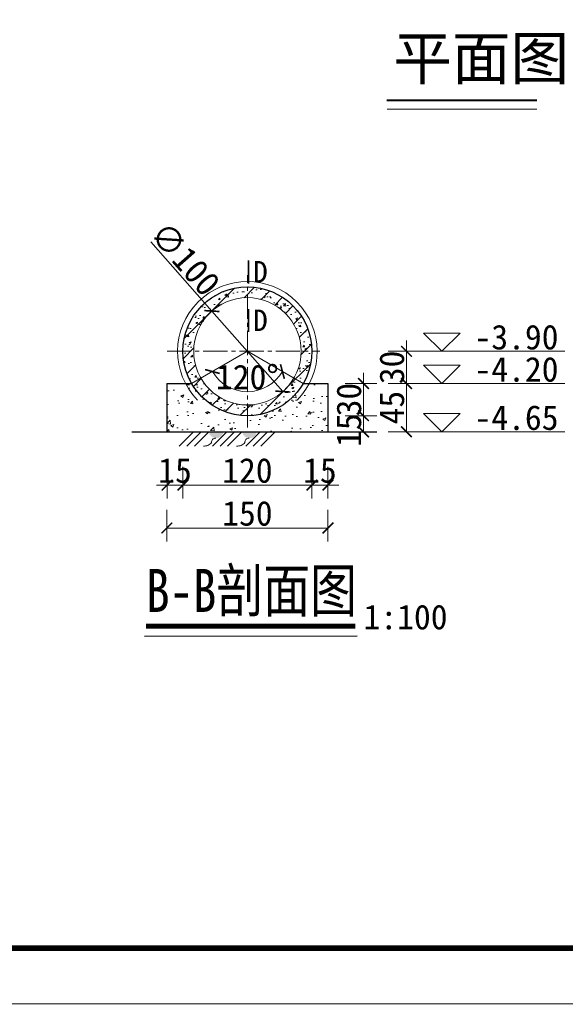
# Model space of a CAD drawing. Extents: x 36231 to 595326, y 3059 to 3871788.
# Tile 100 of 143: x 586835 to 586886, y 3865728 to 3865820. Entities that reach past the tile are written whole.
import ezdxf

# ---------------------------------------------------------------- set-up
doc = ezdxf.new("R2010")
doc.units = 0
doc.header["$PDMODE"] = 32
doc.header["$PDSIZE"] = 0.2
doc.linetypes.add('CENTER2', pattern=[1.125, 0.75, -0.125, 0.125, -0.125])
doc.layers.get('0').update_dxf_attribs({"linetype": 'CONTINUOUS'})
doc.layers.get('Defpoints').update_dxf_attribs({"linetype": 'CONTINUOUS'})
for name, color, linetype, lineweight in [('0.09标注线', 3, 'CONTINUOUS', 9), ('0.13填充', 8, 'CONTINUOUS', 9), ('0.13文字', 3, 'CONTINUOUS', 13), ('0.30粗蓝', 4, 'CONTINUOUS', 30), ('中心线', 1, 'CENTER2', 20), ('图框１', 5, 'CONTINUOUS', 60), ('文字', 7, 'CONTINUOUS', 15), ('文字层', 7, 'CONTINUOUS', 15), ('粗线', 7, 'CONTINUOUS', 35), ('细实线', 3, 'CONTINUOUS', 20)]:
    doc.layers.add(name, color=color, linetype=linetype, lineweight=lineweight)
doc.styles.add('-仿宋_GB2312', font='仿宋_GB2312_0.ttf')
doc.styles.get("Standard").update_dxf_attribs({"font": 'rs.shx', "bigfont": 'hztxt.shx'})
doc.dimstyles.get("Standard").update_dxf_attribs({"dimtxt": 0.18, "dimasz": 0.18, "dimexe": 0.18, "dimexo": 0.0625, "dimgap": 0.09, "dimtad": 0, "dimtih": 1, "dimtoh": 1, "dimdec": 0, "dimlfac": 2, "dimzin": 0, "dimdsep": 46, "dimtxsty": 'Standard', "dimcen": 0.09, "dimadec": 0, "dimazin": 0, "dimtfac": 1, "dimtdec": 0, "dimtofl": 0, "dimtmove": 0, "dimatfit": 3, "dimfxl": 1, "dimtolj": 1, "dimtzin": 0, "dimarcsym": 0})
doc.dimstyles.new('zzzz STANDARD', dxfattribs={"dimtxt": 2.3, "dimasz": 1, "dimexe": 1.25, "dimexo": 1.5, "dimgap": 0.2, "dimtad": 1, "dimdec": 0, "dimlfac": 10, "dimzin": 0, "dimdsep": 46, "dimtxsty": '-仿宋_GB2312', "dimblk": 'ARCHTICK', "dimcen": 0.09, "dimadec": 0, "dimazin": 0, "dimtfac": 1, "dimtdec": 0, "dimtix": 1, "dimtmove": 2, "dimatfit": 3, "dimfxl": 1.7, "dimfxlon": 1, "dimtolj": 1, "dimtzin": 0, "dimlwd": 9, "dimlwe": 9, "dimarcsym": 0})

# ---------------------------------------------------------------- blocks, each defined once
blk = doc.blocks.new('_ARCHTICK')
at = {"color": 0, "linetype": 'ByBlock', "const_width": 0.15}
blk.add_lwpolyline([(-0.5, -0.5), (0.5, 0.5)], dxfattribs=at)
blk = doc.blocks.new('*D1120')
at = {"color": 0, "linetype": 'Continuous', "lineweight": 9}
for p in [(586847.2499127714, 3865799.291525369), (586859.5381607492, 3865785.335477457)]:
    blk.add_line(p, (586852.9297830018, 3865792.840765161), dxfattribs=at)
at = {"layer": 'Defpoints', "color": 0, "linetype": 'Continuous', "lineweight": 13}
for p in [(586852.9297830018, 3865792.840765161), (586859.5381607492, 3865785.335477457)]:
    blk.add_point(p, dxfattribs=at)
at = {"color": 0, "linetype": 'Continuous', "lineweight": 9}
for p, rotation in [((586852.9297830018, 3865792.840765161), 311.363797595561), ((586859.5381607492, 3865785.335477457), 131.363797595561)]:
    blk.add_blockref('_ARCHTICK', p, dxfattribs=dict(at, rotation=rotation))
at = {"color": 0, "linetype": 'Continuous', "lineweight": 13, "insert": (586850.4422239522, 3865797.708805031), "char_height": 2.3, "attachment_point": 5, "rotation": 311.36379759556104, "style": '-仿宋_GB2312'}
blk.add_mtext('\\A1;∅100', dxfattribs=at)
blk = doc.blocks.new('*D1121')
at = {"color": 0, "linetype": 'Continuous', "lineweight": 9}
blk.add_arc((586856.2339718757, 3865789.088121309), 3.764965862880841, 210.0000000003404, 330.0000000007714, dxfattribs=at)
at = {"layer": 'Defpoints', "color": 0, "linetype": 'Continuous', "lineweight": 13}
for p in [(586856.2339718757, 3865789.088121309), (586856.2339718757, 3865789.088121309), (586851.037819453, 3865786.088121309), (586861.4301242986, 3865786.088121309), (586857.5216660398, 3865785.550210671)]:
    blk.add_point(p, dxfattribs=at)
at = {"color": 0, "linetype": 'Continuous', "lineweight": 9}
for p, rotation in [((586852.9734157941, 3865787.205638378), 120.0000000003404), ((586859.4945279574, 3865787.205638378), 60.00000000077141)]:
    blk.add_blockref('_ARCHTICK', p, dxfattribs=dict(at, rotation=rotation))
at = {"color": 0, "linetype": 'Continuous', "lineweight": 13, "insert": (586856.2339718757, 3865786.673155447), "char_height": 2.3, "attachment_point": 5, "style": '-仿宋_GB2312'}
blk.add_mtext('\\A1;120°', dxfattribs=at)
blk = doc.blocks.new('*D1122')
at = {"color": 0, "lineweight": 9}
for p, q in [((586862.2339718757, 3865778.322815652), (586862.2339718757, 3865775.372815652)), ((586863.7339718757, 3865778.322815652), (586863.7339718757, 3865775.372815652)), ((586862.2339718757, 3865776.622815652), (586861.2339718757, 3865776.622815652)), ((586862.2339718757, 3865776.622815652), (586863.7339718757, 3865776.622815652)), ((586863.7339718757, 3865776.622815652), (586864.7339718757, 3865776.622815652))]:
    blk.add_line(p, q, dxfattribs=at)
at = {"layer": 'Defpoints', "color": 0, "lineweight": 13}
for p in [(586862.2339718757, 3865789.088121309), (586863.7339718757, 3865786.088121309), (586863.7339718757, 3865776.622815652)]:
    blk.add_point(p, dxfattribs=at)
at = {"color": 0, "lineweight": 9}
blk.add_blockref('_ARCHTICK', (586862.2339718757, 3865776.622815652), dxfattribs=at)
at = {"color": 0, "lineweight": 9, "rotation": 180}
blk.add_blockref('_ARCHTICK', (586863.7339718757, 3865776.622815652), dxfattribs=at)
at = {"color": 0, "lineweight": 13, "insert": (586862.9839718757, 3865777.972815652), "char_height": 2.3, "attachment_point": 5, "style": '-仿宋_GB2312'}
blk.add_mtext('\\A1;15', dxfattribs=at)
blk = doc.blocks.new('*D1123')
at = {"color": 0, "lineweight": 9}
for p, q in [((586850.2339718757, 3865778.322815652), (586850.2339718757, 3865775.372815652)), ((586862.2339718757, 3865778.322815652), (586862.2339718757, 3865775.372815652)), ((586862.2339718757, 3865776.622815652), (586850.2339718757, 3865776.622815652))]:
    blk.add_line(p, q, dxfattribs=at)
at = {"layer": 'Defpoints', "color": 0, "lineweight": 13}
for p in [(586850.2339718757, 3865789.088121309), (586862.2339718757, 3865789.088121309), (586850.2339718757, 3865776.622815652)]:
    blk.add_point(p, dxfattribs=at)
at = {"color": 0, "lineweight": 9, "rotation": 180}
blk.add_blockref('_ARCHTICK', (586850.2339718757, 3865776.622815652), dxfattribs=at)
at = {"color": 0, "lineweight": 9}
blk.add_blockref('_ARCHTICK', (586862.2339718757, 3865776.622815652), dxfattribs=at)
at = {"color": 0, "lineweight": 13, "insert": (586856.2339718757, 3865777.972815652), "char_height": 2.3, "attachment_point": 5, "style": '-仿宋_GB2312'}
blk.add_mtext('\\A1;120', dxfattribs=at)
blk = doc.blocks.new('*D1124')
at = {"color": 0, "lineweight": 9}
for p, q in [((586848.7551998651, 3865778.322815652), (586848.7551998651, 3865775.372815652)), ((586850.2339718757, 3865778.322815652), (586850.2339718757, 3865775.372815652)), ((586848.7551998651, 3865776.622815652), (586847.7551998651, 3865776.622815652)), ((586850.2339718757, 3865776.622815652), (586848.7551998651, 3865776.622815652)), ((586850.2339718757, 3865776.622815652), (586851.2339718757, 3865776.622815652))]:
    blk.add_line(p, q, dxfattribs=at)
at = {"layer": 'Defpoints', "color": 0, "lineweight": 13}
for p in [(586848.7551998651, 3865789.088121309), (586850.2339718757, 3865789.088121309), (586848.7551998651, 3865776.622815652)]:
    blk.add_point(p, dxfattribs=at)
at = {"color": 0, "lineweight": 9}
blk.add_blockref('_ARCHTICK', (586848.7551998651, 3865776.622815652), dxfattribs=at)
at = {"color": 0, "lineweight": 9, "rotation": 180}
blk.add_blockref('_ARCHTICK', (586850.2339718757, 3865776.622815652), dxfattribs=at)
at = {"color": 0, "lineweight": 13, "insert": (586849.4945858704, 3865777.972815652), "char_height": 2.3, "attachment_point": 5, "style": '-仿宋_GB2312'}
blk.add_mtext('\\A1;15', dxfattribs=at)
blk = doc.blocks.new('*D1126')
at = {"color": 0, "lineweight": 9}
for p, q in [((586867.0442228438, 3865786.088121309), (586867.0442228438, 3865787.088121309)), ((586865.3442228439, 3865786.088121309), (586868.2942228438, 3865786.088121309)), ((586867.0442228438, 3865783.088121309), (586867.0442228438, 3865786.088121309)), ((586865.3442228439, 3865783.088121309), (586868.2942228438, 3865783.088121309)), ((586867.0442228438, 3865783.088121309), (586867.0442228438, 3865782.088121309))]:
    blk.add_line(p, q, dxfattribs=at)
at = {"layer": 'Defpoints', "color": 0, "lineweight": 13}
for p in [(586861.4301242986, 3865786.088121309), (586867.0442228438, 3865786.088121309), (586856.2339718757, 3865783.088121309)]:
    blk.add_point(p, dxfattribs=at)
at = {"color": 0, "lineweight": 9}
for p, rotation in [((586867.0442228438, 3865786.088121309), 270), ((586867.0442228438, 3865783.088121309), 90)]:
    blk.add_blockref('_ARCHTICK', p, dxfattribs=dict(at, rotation=rotation))
at = {"color": 0, "lineweight": 13, "insert": (586865.6942228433, 3865784.588121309), "char_height": 2.3, "attachment_point": 5, "rotation": 90, "style": '-仿宋_GB2312'}
blk.add_mtext('\\A1;30', dxfattribs=at)
blk = doc.blocks.new('*D1076')
at = {"color": 0, "lineweight": 9}
for p, q in [((586869.3442228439, 3865786.088121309), (586872.2942228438, 3865786.088121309)), ((586871.0442228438, 3865786.088121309), (586871.0442228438, 3865781.588121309)), ((586869.3442228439, 3865781.588121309), (586872.2942228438, 3865781.588121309))]:
    blk.add_line(p, q, dxfattribs=at)
at = {"layer": 'Defpoints', "color": 0, "lineweight": 13}
for p in [(586864.8962417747, 3865786.088121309), (586864.8962417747, 3865781.588121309), (586871.0442228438, 3865781.588121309)]:
    blk.add_point(p, dxfattribs=at)
at = {"color": 0, "lineweight": 9}
for p, rotation in [((586871.0442228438, 3865786.088121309), 90), ((586871.0442228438, 3865781.588121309), 270)]:
    blk.add_blockref('_ARCHTICK', p, dxfattribs=dict(at, rotation=rotation))
at = {"color": 0, "lineweight": 13, "insert": (586869.6942228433, 3865783.838121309), "char_height": 2.3, "attachment_point": 5, "rotation": 90, "style": '-仿宋_GB2312'}
blk.add_mtext('\\A1;45', dxfattribs=at)
blk = doc.blocks.new('*D1127')
at = {"color": 0, "lineweight": 9}
for p, q in [((586871.0442228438, 3865789.088121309), (586871.0442228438, 3865790.088121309)), ((586869.3442228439, 3865789.088121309), (586872.2942228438, 3865789.088121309)), ((586871.0442228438, 3865786.088121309), (586871.0442228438, 3865789.088121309)), ((586869.3442228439, 3865786.088121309), (586872.2942228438, 3865786.088121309)), ((586871.0442228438, 3865786.088121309), (586871.0442228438, 3865785.088121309))]:
    blk.add_line(p, q, dxfattribs=at)
at = {"layer": 'Defpoints', "color": 0, "lineweight": 13}
for p in [(586860.5925666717, 3865789.088121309), (586871.0442228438, 3865789.088121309), (586861.9921403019, 3865786.088121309)]:
    blk.add_point(p, dxfattribs=at)
at = {"color": 0, "lineweight": 9}
for p, rotation in [((586871.0442228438, 3865789.088121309), 270), ((586871.0442228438, 3865786.088121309), 90)]:
    blk.add_blockref('_ARCHTICK', p, dxfattribs=dict(at, rotation=rotation))
at = {"color": 0, "lineweight": 13, "insert": (586869.6942228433, 3865787.588121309), "char_height": 2.3, "attachment_point": 5, "rotation": 90, "style": '-仿宋_GB2312'}
blk.add_mtext('\\A1;30', dxfattribs=at)
blk = doc.blocks.new('eesz')
at = {"layer": '图框１', "color": 7, "const_width": 0.46666665}
blk.add_lwpolyline([(25244.47424427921, -497.5989567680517), (25244.47424427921, -1980.561866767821), (27344.47416927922, -1980.561866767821), (27344.47416927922, -497.5989567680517)], close=True, dxfattribs=at)
blk.add_lwpolyline([(25244.47424427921, -497.5989567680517), (25244.47424427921, -1980.561866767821), (27344.47416927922, -1980.561866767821), (27344.47416927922, -497.5989567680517)], close=True, dxfattribs=at)
at = {"layer": '图框１', "color": 5, "const_width": 0.46666665}
blk.add_lwpolyline([(25244.47424427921, -497.5989567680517), (25244.47424427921, -1980.561866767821), (27344.47416927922, -1980.561866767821), (27344.47416927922, -497.5989567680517)], close=True, dxfattribs=at)
at = {"layer": '图框１', "color": 7}
blk.add_lwpolyline([(25322.25201927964, -518.3396967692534, 3.111110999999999, 3.111110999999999, 0), (27318.54824427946, -518.3396967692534, 2.592592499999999, 2.592592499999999, 0), (27318.54824427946, -1954.635941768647, 2.592592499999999, 2.592592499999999, 0), (25322.25201927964, -1954.635941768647, 2.592592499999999, 2.592592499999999, 0)], format="xyseb", close=True, dxfattribs=at)
blk.add_lwpolyline([(25322.25201927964, -518.3396967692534, 3.111110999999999, 3.111110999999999, 0), (27318.54824427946, -518.3396967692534, 2.592592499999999, 2.592592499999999, 0), (27318.54824427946, -1954.635941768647, 2.592592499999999, 2.592592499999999, 0), (25322.25201927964, -1954.635941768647, 2.592592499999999, 2.592592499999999, 0)], format="xyseb", close=True, dxfattribs=at)
at = {"layer": '图框１', "color": 5}
blk.add_lwpolyline([(25322.25201927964, -518.3396967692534, 3.111110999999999, 3.111110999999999, 0), (27318.54824427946, -518.3396967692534, 2.592592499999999, 2.592592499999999, 0), (27318.54824427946, -1954.635941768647, 2.592592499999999, 2.592592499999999, 0), (25322.25201927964, -1954.635941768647, 2.592592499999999, 2.592592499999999, 0)], format="xyseb", close=True, dxfattribs=at)

msp = doc.modelspace()

# ---------------------------------------------------------------- hatches: boundary and pattern name
at = {"layer": '0.13填充'}
h = msp.add_hatch(dxfattribs=at)
h.set_pattern_fill('钢筋混凝土', color=8, scale=0.25, style=0, pattern_type=2)
h.set_pattern_definition([(45, (586850.2339718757, 3865783.088121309), (-0.8838834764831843, 0.8838834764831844), []), (49.99999999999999, (586850.2339718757, 3865783.088121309), (1.793150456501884, -0.1568803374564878), [0.1875, -2.0625]), (355, (586850.2339718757, 3865783.088121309), (-0.3468783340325, 1.88048033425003), [0.15, -1.65]), (100.4514, (586850.3834010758, 3865783.075047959), (1.446273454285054, 1.723598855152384), [0.1593504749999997, -1.752855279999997]), (46.18420000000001, (586850.2339718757, 3865783.588121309), (2.668102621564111, -0.4137975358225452), [0.28125, -3.09375]), (96.6356, (586850.4563137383, 3865783.553638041), (2.336656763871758, 2.435294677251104), [0.23902572, -2.6292825]), (351.1842, (586850.2339718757, 3865783.588121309), (2.336654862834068, 2.435296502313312), [0.225, -2.475]), (21, (586850.4839718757, 3865783.463121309), (1.492267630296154, -1.006547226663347), [0.1875, -2.0625]), (326.0000000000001, (586850.4839718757, 3865783.463121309), (0.6082883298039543, 1.812875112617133), [0.15, -1.65]), (71.4514, (586850.6083274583, 3865783.379242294), (2.100556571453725, 0.806326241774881), [0.159350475, -1.75285528]), (37.50000000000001, (586850.2339718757, 3865783.088121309), (0.03039963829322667, 0.8322346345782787), [0.0125, -1.63, 0.0125, -1.675, 0.0125, -1.65625]), (7.499999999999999, (586850.2339718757, 3865783.088121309), (0.6576738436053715, 0.9860292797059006), [0.0125, -0.955, 0.0125, -1.5925, 0.0125, -0.63125]), (327.5, (586849.6764718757, 3865783.088121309), (1.334556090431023, -0.0563871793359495), [0.0125, -0.625, 0.0125, -1.95, 0.0125, -2.5875]), (317.5, (586849.4264718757, 3865783.088121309), (1.457965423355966, 0.2502624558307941), [0.0125, -0.8125, 0.0125, -1.295, 0.0125, -1.8375])])
h.paths.add_polyline_path([(586861.4301242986, 3865786.088121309), (586860.5640988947, 3865786.588121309, -0.2679491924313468), (586856.2339718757, 3865784.088121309), (586856.2339718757, 3865783.088121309, 0.2679491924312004)])
h.paths.add_polyline_path([(586851.9038448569, 3865786.588121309), (586851.037819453, 3865786.088121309, 0.2679491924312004), (586856.2339718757, 3865783.088121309), (586856.2339718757, 3865784.088121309, -0.2679491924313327)])
h.paths.add_polyline_path([(586851.2339718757, 3865789.088121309), (586850.2339718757, 3865789.088121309, 0.1316524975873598), (586851.037819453, 3865786.088121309), (586851.9038448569, 3865786.588121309, -0.1316524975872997)])
h.paths.add_polyline_path([(586856.2339718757, 3865794.088121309), (586856.2339718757, 3865795.088121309, 0.4142135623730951), (586850.2339718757, 3865789.088121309), (586851.2339718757, 3865789.088121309, -0.4142135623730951)])
h.paths.add_polyline_path([(586861.2339718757, 3865789.088121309), (586862.2339718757, 3865789.088121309, 0.4142135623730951), (586856.2339718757, 3865795.088121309), (586856.2339718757, 3865794.088121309, -0.4142135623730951)])
h.paths.add_polyline_path([(586860.5640988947, 3865786.588121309), (586861.4301242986, 3865786.088121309, 0.1316524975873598), (586862.2339718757, 3865789.088121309), (586861.2339718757, 3865789.088121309, -0.1316524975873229)])
at = {"layer": '0.13填充', "lineweight": 5}
h = msp.add_hatch(dxfattribs=at)
h.set_pattern_fill('AR-CONC', color=8, scale=0.015, style=0)
h.set_pattern_definition([(49.99999999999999, (586848.7339718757, 3865781.588121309), (2.73277003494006, -0.2390862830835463), [0.28575, -3.14325]), (355, (586848.7339718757, 3865781.588121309), (-0.5286423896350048, 2.865849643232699), [0.2286, -2.5146]), (100.451, (586848.9617018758, 3865781.568197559), (2.204137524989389, 2.626750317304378), [0.24285, -2.67135]), (46.18420000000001, (586848.7339718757, 3865782.350121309), (4.066185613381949, -0.6306349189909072), [0.428625, -4.714874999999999]), (96.6356, (586849.0728203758, 3865782.297568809), (3.561063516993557, 3.711383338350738), [0.364275, -4.007025]), (351.1840000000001, (586848.7339718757, 3865782.350121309), (3.561069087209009, 3.711376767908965), [0.3429, -3.7719]), (21, (586849.1149718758, 3865782.159621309), (2.274223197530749, -1.533982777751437), [0.28575, -3.14325]), (326.0000000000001, (586849.1149718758, 3865782.159621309), (0.927030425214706, 2.762819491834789), [0.2286, -2.5146]), (71.4514, (586849.3044893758, 3865782.031789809), (3.201247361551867, 1.228842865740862), [0.24285, -2.67135]), (37.50000000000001, (586848.7339718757, 3865781.588121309), (0.04632904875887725, 1.268325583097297), [0, -2.48412, 0, -2.5527, 0, -2.524125]), (7.499999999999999, (586848.7339718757, 3865781.588121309), (1.002294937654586, 1.502708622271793), [0, -1.45542, 0, -2.42697, 0, -0.962025]), (327.5, (586847.8843418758, 3865781.588121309), (2.033858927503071, -0.08593115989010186), [0, -0.9525, 0, -2.9718, 0, -3.94335]), (317.5, (586847.5033418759, 3865781.588121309), (2.221937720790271, 0.3813973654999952), [0, -1.23825, 0, -1.97358, 0, -2.80035])])
h.paths.add_polyline_path([(586863.7339718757, 3865781.588121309), (586863.7339718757, 3865786.088121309), (586861.4301242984, 3865786.088121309, -0.5773502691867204), (586851.037819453, 3865786.088121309), (586848.7339718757, 3865786.088121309), (586848.7339718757, 3865781.588121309)])
at = {"layer": '0.13填充'}
h = msp.add_hatch(color=7, dxfattribs=at)
edge = h.paths.add_edge_path()
edge.add_ellipse((586853.3278453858, 3865781.726006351), major_axis=(0, -0.7306824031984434), ratio=0.9642642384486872, start_angle=280.8772955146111, end_angle=439.1227044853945)
edge.add_line((586854.0197576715, 3865781.588121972), (586852.6359331, 3865781.588121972))
h = msp.add_hatch(color=7, dxfattribs=at)
edge = h.paths.add_edge_path()
edge.add_ellipse((586856.4269808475, 3865781.726006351), major_axis=(0, -0.7306824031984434), ratio=0.9642642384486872, start_angle=280.8772955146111, end_angle=439.1227044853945)
edge.add_line((586857.1188931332, 3865781.588121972), (586855.7350685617, 3865781.588121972))

# ---------------------------------------------------------------- linework, layer by layer
at = {"color": 7}
msp.add_line((586846.6634503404, 3865762.556878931), (586866.4568834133, 3865762.564411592), dxfattribs=at)
at = {"color": 7, "const_width": 0.4608}
msp.add_lwpolyline([(586846.8050570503, 3865763.475971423), (586866.2748053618, 3865763.475971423)], dxfattribs=at)
at = {"layer": '0.09标注线', "color": 3, "lineweight": 13}
for p, q in [((586885.7905301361, 3865789.088121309), (586872.2942228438, 3865789.088121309)), ((586885.7905301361, 3865786.088121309), (586872.2942228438, 3865786.088121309)), ((586885.7905301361, 3865781.588121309), (586872.2942228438, 3865781.588121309))]:
    msp.add_line(p, q, dxfattribs=at)
at = {"layer": '0.09标注线', "color": 3, "linetype": 'Continuous', "lineweight": 13}
for points in [[(586874.3412348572, 3865789.088121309), (586872.6412348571, 3865790.788121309), (586876.0412348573, 3865790.788121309)], [(586874.3412348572, 3865786.088121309), (586872.6412348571, 3865787.788121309), (586876.0412348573, 3865787.788121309)], [(586874.3412348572, 3865781.588121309), (586872.6412348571, 3865783.288121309), (586876.0412348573, 3865783.288121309)]]:
    msp.add_lwpolyline(points, close=True, dxfattribs=at)
at = {"layer": '0.13填充', "color": 7, "lineweight": 40, "ltscale": 0.005}
msp.add_line((586869.2083368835, 3865812.485742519), (586883.1929622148, 3865812.485742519), dxfattribs=at)
at = {"layer": '0.13填充', "color": 7, "ltscale": 0.005}
msp.add_line((586869.260832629, 3865811.648985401), (586883.1929622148, 3865811.6489854), dxfattribs=at)
at = {"layer": '0.13填充', "color": 0, "lineweight": 9}
for q in [(586851.037819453, 3865786.088121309), (586861.4301242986, 3865786.088121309)]:
    msp.add_line((586856.2339718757, 3865789.088121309), q, dxfattribs=at)
msp.add_circle((586856.2339718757, 3865789.088121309), 5, dxfattribs=at)
msp.add_arc((586856.2339718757, 3865789.088121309), 6.5, 315.4563032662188, 224.5436967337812, dxfattribs=at)
at = {"layer": '0.30粗蓝', "color": 7, "ltscale": 80}
for p, q in [((586848.7339718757, 3865786.088121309), (586851.037819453, 3865786.088121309)), ((586848.7339718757, 3865786.088121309), (586848.7339718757, 3865781.588121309)), ((586861.4301242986, 3865786.088121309), (586863.7339718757, 3865786.088121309)), ((586863.7339718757, 3865786.088121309), (586863.7339718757, 3865781.588121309)), ((586845.4786845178, 3865781.588121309), (586868.2942228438, 3865781.588121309))]:
    msp.add_line(p, q, dxfattribs=at)
msp.add_circle((586856.2339718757, 3865789.088121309), 6, dxfattribs=at)
at = {"layer": '中心线', "color": 1, "lineweight": 15, "ltscale": 3}
for p, q in [((586856.2339718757, 3865781.983204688), (586856.2339718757, 3865796.19303793)), ((586848.7551998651, 3865789.088121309), (586862.9650331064, 3865789.088121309))]:
    msp.add_line(p, q, dxfattribs=at)
at = {"layer": '粗线', "color": 7}
for p, q in [((586856.3433294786, 3865797.545172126), (586856.3433294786, 3865795.421423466)), ((586856.3433294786, 3865793.022485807), (586856.3433294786, 3865790.898737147))]:
    msp.add_line(p, q, dxfattribs=at)
at = {"layer": '细实线', "color": 7, "ltscale": 5}
for p, q in [((586851.2156336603, 3865781.588121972), (586849.8793157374, 3865780.251804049)), ((586851.9227404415, 3865781.588121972), (586850.5864225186, 3865780.251804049)), ((586852.6298472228, 3865781.588121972), (586851.2935292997, 3865780.251804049)), ((586854.3147691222, 3865781.588121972), (586852.9784511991, 3865780.251804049)), ((586855.0218759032, 3865781.588121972), (586853.6855579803, 3865780.251804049)), ((586855.7289826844, 3865781.588121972), (586854.3926647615, 3865780.251804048)), ((586857.4139045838, 3865781.588121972), (586856.0775866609, 3865780.251804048)), ((586858.121011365, 3865781.588121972), (586856.7846934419, 3865780.251804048)), ((586858.828118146, 3865781.588121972), (586857.4918002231, 3865780.251804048))]:
    msp.add_line(p, q, dxfattribs=at)
at = {"layer": '细实线', "color": 7, "lineweight": 20, "ltscale": 5, "start_tangent": (-0.9990642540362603, 0.04325062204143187), "end_tangent": (-0.99950576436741, -0.03143607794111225)}
for points in [[(586853.297277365, 3865780.9987814), (586852.9974875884, 3865780.883021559), (586852.9204084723, 3865780.754885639), (586852.8820042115, 3865780.581878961), (586852.7494284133, 3865780.42146197), (586852.5509657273, 3865780.321061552), (586852.1315964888, 3865780.251804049)], [(586856.3964128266, 3865780.9987814), (586856.09662305, 3865780.883021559), (586856.0195439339, 3865780.754885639), (586855.9811396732, 3865780.581878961), (586855.848563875, 3865780.42146197), (586855.6501011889, 3865780.321061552), (586855.2307319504, 3865780.251804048)]]:
    msp.add_spline(points, degree=3, dxfattribs=at)

# ---------------------------------------------------------------- block references
at = {"layer": '文字层', "xscale": 0.1999999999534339, "yscale": 0.2000000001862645, "zscale": 0.2}
msp.add_blockref('eesz', (581633.7078090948, 3866124.396314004), dxfattribs=at)

# ---------------------------------------------------------------- texts
at = {"layer": '0.09标注线', "lineweight": 13, "char_height": 2.3, "width": 9.00000000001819, "attachment_point": 5, "style": '-仿宋_GB2312'}
for s, insert in [('-3.90', (586881.2905301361, 3865790.394461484)), ('-4.20', (586881.2905301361, 3865787.394461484)), ('-4.65', (586881.2905301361, 3865782.894461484))]:
    msp.add_mtext(s, dxfattribs=dict(at, insert=insert))
at = {"layer": '0.13文字', "color": 7, "style": '-仿宋_GB2312', "width": 0.8}
msp.add_text('B-B剖面图', height=4, dxfattribs=at).set_placement((586846.8141809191, 3865764.803038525))
at = {"layer": '文字', "color": 7, "attachment_point": 1, "style": '-仿宋_GB2312'}
for s, insert, char_height, width in [('平面图', (586869.8182734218, 3865818.412459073), 4, 50.36718960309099), ('D', (586856.7676855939, 3865797.501850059), 2, 15.47311165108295), ('D', (586856.7676855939, 3865792.97916374), 2, 15.47311165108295)]:
    msp.add_mtext(s, dxfattribs=dict(at, insert=insert, char_height=char_height, width=width))
at = {"layer": '粗线', "color": 7, "insert": (586867.0477539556, 3865765.476481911), "char_height": 2.3, "width": 13.42870236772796, "attachment_point": 1, "style": '-仿宋_GB2312'}
msp.add_mtext('1:100', dxfattribs=at)

# ---------------------------------------------------------------- dimensions: what is measured, and where the dimension line sits
at = {"color": 3, "linetype": 'Continuous', "lineweight": 13}
dim = msp.add_diameter_dim_2p(p1=(586859.5381607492, 3865785.335477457), p2=(586852.9297830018, 3865792.840765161), dimstyle='zzzz STANDARD', dxfattribs=at)
dim.commit()
dim.dimension.update_dxf_attribs({"geometry": '*D1120', "text_midpoint": (586850.4422239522, 3865797.708805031)})
at = {"color": 3, "lineweight": 13}
for base, p1, p2, picture, middle in [((586871.0442228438, 3865789.088121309), (586861.9921403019, 3865786.088121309), (586860.5925666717, 3865789.088121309), '*D1127', (586869.6942228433, 3865787.588121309)), ((586867.0442228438, 3865786.088121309), (586856.2339718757, 3865783.088121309), (586861.4301242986, 3865786.088121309), '*D1126', (586865.6942228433, 3865784.588121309)), ((586871.0442228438, 3865781.588121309), (586864.8962417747, 3865786.088121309), (586864.8962417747, 3865781.588121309), '*D1076', (586869.6942228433, 3865783.838121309))]:
    dim = msp.add_linear_dim(base=base, p1=p1, p2=p2, angle=90, dimstyle='Standard', override={"dimtxt": 2.3, "dimasz": 1, "dimexe": 1.25, "dimexo": 1.5, "dimgap": 0.2, "dimtad": 1, "dimtih": 0, "dimtoh": 0, "dimdec": 0, "dimlfac": 10, "dimtxsty": '-仿宋_GB2312', "dimblk": 'ARCHTICK', "dimtdec": 0, "dimtix": 1, "dimtofl": 1, "dimtmove": 2, "dimfxl": 1.7, "dimfxlon": 1, "dimlwd": 9, "dimlwe": 9}, dxfattribs=at)
    dim.commit()
    dim.dimension.update_dxf_attribs({"geometry": picture, "text_midpoint": middle})
for base, p1, p2, picture, middle in [((586848.7551998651, 3865776.622815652), (586850.2339718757, 3865789.088121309), (586848.7551998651, 3865789.088121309), '*D1124', (586849.4945858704, 3865777.972815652)), ((586850.2339718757, 3865776.622815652), (586862.2339718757, 3865789.088121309), (586850.2339718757, 3865789.088121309), '*D1123', (586856.2339718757, 3865777.972815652)), ((586863.7339718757, 3865776.622815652), (586862.2339718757, 3865789.088121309), (586863.7339718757, 3865786.088121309), '*D1122', (586862.9839718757, 3865777.972815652))]:
    dim = msp.add_linear_dim(base=base, p1=p1, p2=p2, dimstyle='Standard', override={"dimtxt": 2.3, "dimasz": 1, "dimexe": 1.25, "dimexo": 1.5, "dimgap": 0.2, "dimtad": 1, "dimtih": 0, "dimtoh": 0, "dimdec": 0, "dimlfac": 10, "dimtxsty": '-仿宋_GB2312', "dimblk": 'ARCHTICK', "dimtdec": 0, "dimtix": 1, "dimtofl": 1, "dimtmove": 2, "dimfxl": 1.7, "dimfxlon": 1, "dimlwd": 9, "dimlwe": 9}, dxfattribs=at)
    dim.commit()
    dim.dimension.update_dxf_attribs({"geometry": picture, "text_midpoint": middle})
at = {"color": 3, "linetype": 'Continuous', "lineweight": 13}
dim = msp.add_angular_dim_2l(base=(586857.5216660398, 3865785.550210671), line1=((586856.2339718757, 3865789.088121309), (586861.4301242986, 3865786.088121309)), line2=((586856.2339718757, 3865789.088121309), (586851.037819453, 3865786.088121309)), dimstyle='zzzz STANDARD', dxfattribs=at)
dim.commit()
dim.dimension.update_dxf_attribs({"geometry": '*D1121', "text_midpoint": (586856.2339718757, 3865786.673155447)})
at = {"color": 3, "lineweight": 13}
msp.add_linear_dim(base=(586867.0442228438, 3865781.588121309), p1=(586856.2339718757, 3865783.088121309), p2=(586856.2339718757, 3865781.588121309), angle=90, location=(586865.6942228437, 3865781.743094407), dimstyle='Standard', override={"dimtxt": 2.3, "dimasz": 1, "dimexe": 1.25, "dimexo": 1.5, "dimgap": 0.2, "dimtad": 1, "dimtih": 0, "dimtoh": 0, "dimdec": 0, "dimlfac": 10, "dimtxsty": '-仿宋_GB2312', "dimblk": 'ARCHTICK', "dimtdec": 0, "dimtix": 1, "dimtofl": 1, "dimtmove": 2, "dimfxl": 1.7, "dimfxlon": 1, "dimlwd": 9, "dimlwe": 9}, dxfattribs=at).render()
msp.add_linear_dim(base=(586863.7339718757, 3865772.622815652), p1=(586848.7339718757, 3865778.85149408), p2=(586863.7339718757, 3865778.85149408), dimstyle='Standard', override={"dimtxt": 2.3, "dimasz": 1, "dimexe": 1.25, "dimexo": 1.5, "dimgap": 0.2, "dimtad": 1, "dimtih": 0, "dimtoh": 0, "dimdec": 0, "dimlfac": 10, "dimtxsty": '-仿宋_GB2312', "dimblk": 'ARCHTICK', "dimtdec": 0, "dimtix": 1, "dimtofl": 1, "dimtmove": 2, "dimfxl": 1.7, "dimfxlon": 1, "dimlwd": 9, "dimlwe": 9}, dxfattribs=at).render()

doc.saveas('drawing.dxf')
